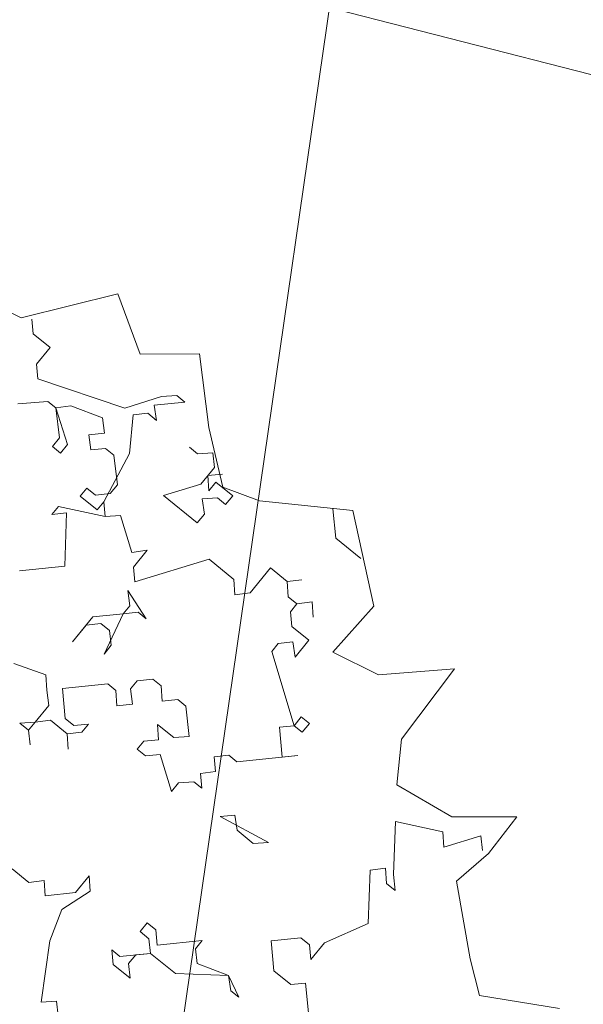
# Model space of a CAD drawing. Header units: millimetres. Extents: x 6487905018 to 6488192500, y 5882180700 to 5882375224.
# Tile 251 of 256: x 6488059408 to 6488059828, y 5882297000 to 5882297734. Entities that reach past the tile are written whole.
import ezdxf
from ezdxf.xclip import XClip

# ---------------------------------------------------------------- set-up
doc = ezdxf.new("R2010")
doc.units = ezdxf.units.MM
doc.header["$MEASUREMENT"] = 0
doc.header["$XCLIPFRAME"] = 2
doc.linetypes.add('L_0_09', pattern=[2500, 2000, -500])
doc.linetypes.add('Wipeout_Contour', pattern=[1000, 0, -1000])
for name, color, linetype, lineweight in [('drzewa_Nr_pióra__154', 94, 'Continuous', 5), ('Wymiarowanie_Nr_pióra__1', 7, 'Continuous', 0), ('Zamość 06.10._2_przewod_elektroenergetyczny___projektowany_lub_w_budowie__linia____ob__projektowany_Nr_pióra__1', 7, 'Continuous', 0), ('Zamość 06.10._2_przewod_elektroenergetyczny__linia__Nr_pióra__1', 7, 'Continuous', 0)]:
    doc.layers.add(name, color=color, linetype=linetype, lineweight=lineweight)
for name, color, linetype in [('Mapa cyfrowa', 7, 'Continuous'), ('Wymiarowanie', 7, 'Continuous'), ('Zamość 06.10._2_Mapa cyfrowa', 7, 'Continuous')]:
    doc.layers.add(name, color=color, linetype=linetype)
doc.styles.add('GENERATED_STYLE_2', font='txt')
doc.dimstyles.new('GENERATED_STYLE__3', dxfattribs={"dimtxt": 750, "dimasz": 570, "dimexe": 0.18, "dimexo": 0, "dimgap": 0.09, "dimtad": 1, "dimtih": 1, "dimtoh": 1, "dimlfac": 0.001, "dimzin": 0, "dimdsep": 46, "dimtxsty": 'GENERATED_STYLE_2', "dimblk": 'ARROWHEAD_11', "dimblk1": 'ARROWHEAD_11', "dimblk2": 'ARROWHEAD_11', "dimcen": 0.09, "dimclrd": 7, "dimclre": 7, "dimclrt": 7, "dimazin": 0, "dimtfac": 1, "dimtdec": 4, "dimtmove": 0, "dimatfit": 3, "dimfxl": 0, "dimtolj": 1, "dimtzin": 0, "dimarcsym": 0})

# ---------------------------------------------------------------- blocks, each defined once
blk = doc.blocks.new('Rysunek_1_2')
at = {"color": 254, "linetype": 'Wipeout_Contour', "lineweight": 0, "ltscale": 70061284114.24681}
blk.add_wipeout([(6487915525.867126, 5882181505.900702), (6488146644.289524, 5882181505.900702), (6488146644.289524, 5882373115.540435), (6488107628.768834, 5882373115.540435), (6488107628.768834, 5882320263.490532), (6488101226.436201, 5882320263.490532), (6488101226.436201, 5882373115.540435), (6487915525.867126, 5882373115.540435)], dxfattribs=at).dxf.layer = 'Zamość 06.10._2_Mapa cyfrowa'
at = {"layer": 'Zamość 06.10._2_przewod_elektroenergetyczny___projektowany_lub_w_budowie__linia____ob__projektowany_Nr_pióra__1', "linetype": 'L_0_09', "flags": 128}
blk.add_lwpolyline([(6488054460, 5882297950), (6488056220, 5882299210), (6488059670, 5882297960), (6488052560, 5882248750), (6488032030.000001, 5882244930), (6488029080, 5882261360), (6488026000, 5882260550)], dxfattribs=at)
at = {"layer": 'Zamość 06.10._2_przewod_elektroenergetyczny__linia__Nr_pióra__1', "linetype": 'Continuous', "flags": 128}
blk.add_lwpolyline([(6488054980.000001, 5882298910), (6488055180, 5882298890), (6488060430, 5882297540), (6488057790, 5882279980.000001), (6488053320.000001, 5882253790), (6488052630, 5882246510), (6488043490.000001, 5882243780), (6488042680, 5882243610), (6488042060, 5882243190.000001)], dxfattribs=at)
blk = doc.blocks.new('*D13', base_point=(6488045394.921593, 5882250647.102998))
at = {"layer": 'Wymiarowanie_Nr_pióra__1', "linetype": 'Continuous'}
for points in [[(6488050150, 5882301483.218829), (6488050138.58193, 5882301540.621344), (6488050106.066017, 5882301589.284846), (6488050057.402515, 5882301621.800758), (6488050000, 5882301633.218829), (6488049942.597486, 5882301621.800758), (6488049893.933983, 5882301589.284846), (6488049861.418071, 5882301540.621344), (6488049850, 5882301483.218829), (6488049861.418071, 5882301425.816314), (6488049893.933983, 5882301377.152812), (6488049942.597486, 5882301344.636899), (6488050000, 5882301333.218829), (6488050057.402515, 5882301344.636899), (6488050106.066017, 5882301377.152812), (6488050138.58193, 5882301425.816314)], [(6488100150, 5882301483.218829), (6488100138.58193, 5882301540.621344), (6488100106.066017, 5882301589.284846), (6488100057.402515, 5882301621.800758), (6488100000, 5882301633.218829), (6488099942.597486, 5882301621.800758), (6488099893.933983, 5882301589.284846), (6488099861.418071, 5882301540.621344), (6488099850, 5882301483.218829), (6488099861.418071, 5882301425.816314), (6488099893.933983, 5882301377.152812), (6488099942.597486, 5882301344.636899), (6488100000, 5882301333.218829), (6488100057.402515, 5882301344.636899), (6488100106.066017, 5882301377.152812), (6488100138.58193, 5882301425.816314)]]:
    blk.add_hatch(color=256, dxfattribs=at).paths.add_polyline_path(points)
for p, q in [((6488050000, 5882301633.218829), (6488050000, 5882302045.718829)), ((6488100000, 5882301633.218829), (6488100000, 5882302045.718829)), ((6488049700, 5882301483.218829), (6488049850, 5882301483.218829)), ((6488050150, 5882301483.218829), (6488099850, 5882301483.218829)), ((6488100150, 5882301483.218829), (6488100300, 5882301483.218829)), ((6488050000, 5882300920.718829), (6488050000, 5882301333.218829)), ((6488100000, 5882300920.718829), (6488100000, 5882301333.218829))]:
    blk.add_line(p, q, dxfattribs=at)
for centre in [(6488050000, 5882301483.218829), (6488100000, 5882301483.218829)]:
    blk.add_circle(centre, 150, dxfattribs=at)
at = {"layer": 'Wymiarowanie_Nr_pióra__1', "insert": (6488073721.141219, 5882301633.218829), "char_height": 750, "attachment_point": 7, "style": 'GENERATED_STYLE_2'}
blk.add_mtext('\\A1;{\\fArial|b1|i0|c238|p38;50,00}', dxfattribs=at)
blk = doc.blocks.new('ARROWHEAD_11')
at = {"color": 0, "linetype": 'Continuous', "lineweight": 0}
blk.add_line((0, 0), (-1, 0), dxfattribs=at)
at = {"color": 0, "linetype": 'Continuous', "lineweight": 0, "const_width": 0.25, "flags": 128}
blk.add_lwpolyline([(-0.125, 0, 1), (0.125, 0, 1)], format="xyb", close=True, dxfattribs=at)

msp = doc.modelspace()

# ---------------------------------------------------------------- block references
at = {"layer": 'Mapa cyfrowa', "color": 22, "linetype": 'Continuous', "lineweight": 5}
ref = msp.add_blockref('Rysunek_1_2', (0, 0), dxfattribs=at)
XClip(ref).set_block_clipping_path([(6487915525.8671264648, 5882181505.9007024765), (6488146644.2895231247, 5882181505.9007024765), (6488146644.2895231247, 5882373115.5404348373), (6488107628.7688331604, 5882373115.5404348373), (6488107628.7688331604, 5882320263.4905319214), (6488101226.4362001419, 5882320263.4905319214), (6488101226.4362001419, 5882373115.5404348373), (6487915525.8671264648, 5882373115.5404348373)])

# ---------------------------------------------------------------- next in the draw order: linework, layer by layer
at = {"layer": 'drzewa_Nr_pióra__154', "linetype": 'Continuous'}
for p, q in [((6488059354.300715, 5882297539.516111), (6488059408.940555, 5882297512.196193)), ((6488059408.940555, 5882297512.196193), (6488059481.150517, 5882297530.017443)), ((6488059481.150517, 5882297530.017443), (6488059497.730292, 5882297484.876273)), ((6488059416.924082, 5882297511.120866), (6488059418.054635, 5882297500.176787)), ((6488059418.054635, 5882297500.176787), (6488059430.593676, 5882297489.985818)), ((6488059430.593676, 5882297489.985818), (6488059420.402706, 5882297477.446777)), ((6488059497.730292, 5882297484.876273), (6488059541.792603, 5882297485.221727)), ((6488059541.792603, 5882297485.221727), (6488059548.955142, 5882297430.236434)), ((6488059420.402706, 5882297477.446777), (6488059421.533259, 5882297466.502699)), ((6488059421.533259, 5882297466.502699), (6488059486.322745, 5882297444.692622)), ((6488059428.788095, 5882297449.810005), (6488059406.435528, 5882297447.926342)), ((6488059434.82541, 5882297444.903242), (6488059428.788095, 5882297449.810005)), ((6488059486.322745, 5882297444.692622), (6488059513.495109, 5882297453.455454)), ((6488059530.940912, 5882297449.301801), (6488059508.210902, 5882297446.953729)), ((6488059513.495109, 5882297453.455454), (6488059524.903596, 5882297454.208563)), ((6488059524.903596, 5882297454.208563), (6488059530.940912, 5882297449.301801)), ((6488059446.146932, 5882297446.498204), (6488059434.82541, 5882297444.903242)), ((6488059434.82541, 5882297444.903242), (6488059443.588241, 5882297417.730879)), ((6488059437.550925, 5882297422.637642), (6488059434.82541, 5882297444.903242)), ((6488059469.630052, 5882297437.437788), (6488059446.146932, 5882297446.498204)), ((6488059503.304139, 5882297440.916413), (6488059492.360061, 5882297439.78586)), ((6488059509.805864, 5882297435.632207), (6488059503.304139, 5882297440.916413)), ((6488059508.210902, 5882297446.953729), (6488059509.805864, 5882297435.632207)), ((6488059471.225013, 5882297426.116266), (6488059469.630052, 5882297437.437788)), ((6488059492.360061, 5882297439.78586), (6488059489.80137, 5882297411.018535)), ((6488059459.439082, 5882297424.898747), (6488059471.225013, 5882297426.116266)), ((6488059548.955142, 5882297430.236434), (6488059559.200111, 5882297385.841565)), ((6488059432.266719, 5882297416.135917), (6488059437.550925, 5882297422.637642)), ((6488059461.034044, 5882297413.577226), (6488059459.439082, 5882297424.898747)), ((6488059438.304034, 5882297411.229154), (6488059432.266719, 5882297416.135917)), ((6488059443.588241, 5882297417.730879), (6488059438.304034, 5882297411.229154)), ((6488059471.978123, 5882297414.707779), (6488059461.034044, 5882297413.577226)), ((6488059478.015439, 5882297409.801016), (6488059471.978123, 5882297414.707779)), ((6488059540.456853, 5882297410.720949), (6488059534.419537, 5882297415.627712)), ((6488059551.86534, 5882297411.474059), (6488059540.456853, 5882297410.720949)), ((6488059552.995893, 5882297400.529981), (6488059551.86534, 5882297411.474059)), ((6488059489.80137, 5882297411.018535), (6488059470.549985, 5882297374.996374)), ((6488059480.740953, 5882297387.535415), (6488059478.015439, 5882297409.801016)), ((6488059542.804924, 5882297387.99094), (6488059552.995893, 5882297400.529981)), ((6488059559.033209, 5882297395.623218), (6488059548.08913, 5882297394.492664)), ((6488059548.08913, 5882297394.492664), (6488059548.84224, 5882297383.084177)), ((6488059548.84224, 5882297383.084177), (6488059554.126446, 5882297389.585901)), ((6488059554.126446, 5882297389.585901), (6488059566.665486, 5882297379.394933)), ((6488059453.104181, 5882297379.150027), (6488059458.010944, 5882297385.187344)), ((6488059458.010944, 5882297385.187344), (6488059464.512669, 5882297379.903137)), ((6488059475.456748, 5882297381.03369), (6488059480.740953, 5882297387.535415)), ((6488059515.168152, 5882297379.605552), (6488059542.804924, 5882297387.99094)), ((6488059559.200111, 5882297385.841565), (6488059586.520031, 5882297375.596595)), ((6488059465.643222, 5882297368.959059), (6488059453.104181, 5882297379.150027)), ((6488059464.512669, 5882297379.903137), (6488059475.456748, 5882297381.03369)), ((6488059470.549985, 5882297374.996374), (6488059465.643222, 5882297368.959059)), ((6488059471.680538, 5882297364.052296), (6488059470.549985, 5882297374.996374)), ((6488059470.549985, 5882297374.996374), (6488059471.680538, 5882297364.052296)), ((6488059540.246233, 5882297359.223614), (6488059515.168152, 5882297379.605552)), ((6488059555.343965, 5882297377.799971), (6488059543.935477, 5882297377.046861)), ((6488059543.935477, 5882297377.046861), (6488059545.530439, 5882297365.725339)), ((6488059561.381281, 5882297372.893208), (6488059555.343965, 5882297377.799971)), ((6488059566.665486, 5882297379.394933), (6488059561.381281, 5882297372.893208)), ((6488059586.520031, 5882297375.596595), (6488059656.172133, 5882297368.354361)), ((6488059431.969133, 5882297365.480433), (6488059436.875896, 5882297371.51775)), ((6488059436.875896, 5882297371.51775), (6488059471.680538, 5882297364.052296)), ((6488059643.529604, 5882297347.771331), (6488059641.268497, 5882297369.659489)), ((6488059656.172133, 5882297368.354361), (6488059671.894779, 5882297297.051826)), ((6488059442.913213, 5882297366.610987), (6488059431.969133, 5882297365.480433)), ((6488059441.485074, 5882297326.899583), (6488059442.913213, 5882297366.610987)), ((6488059471.680538, 5882297364.052296), (6488059483.089025, 5882297364.805406)), ((6488059483.089025, 5882297364.805406), (6488059491.474413, 5882297337.168633)), ((6488059545.530439, 5882297365.725339), (6488059540.246233, 5882297359.223614)), ((6488059662.105961, 5882297332.673599), (6488059643.529604, 5882297347.771331)), ((6488059491.474413, 5882297337.168633), (6488059502.795935, 5882297338.763595)), ((6488059502.795935, 5882297338.763595), (6488059492.604966, 5882297326.224554)), ((6488059493.735519, 5882297315.280476), (6488059549.009064, 5882297332.05125)), ((6488059549.009064, 5882297332.05125), (6488059567.585421, 5882297316.953519)), ((6488059407.810986, 5882297323.420959), (6488059441.485074, 5882297326.899583)), ((6488059492.604966, 5882297326.224554), (6488059493.735519, 5882297315.280476)), ((6488059579.660052, 5882297307.139994), (6488059594.757784, 5882297325.71635)), ((6488059594.757784, 5882297325.71635), (6488059607.296824, 5882297315.525381)), ((6488059567.585421, 5882297316.953519), (6488059568.33853, 5882297305.545032)), ((6488059607.296824, 5882297315.525381), (6488059618.240903, 5882297316.655933)), ((6488059618.240903, 5882297316.655933), (6488059607.296824, 5882297315.525381)), ((6488059490.046275, 5882297297.457229), (6488059488.451313, 5882297308.77875)), ((6488059488.451313, 5882297308.77875), (6488059502.120907, 5882297287.643703)), ((6488059607.296824, 5882297315.525381), (6488059608.049934, 5882297304.116893)), ((6488059568.33853, 5882297305.545032), (6488059579.660052, 5882297307.139994)), ((6488059608.049934, 5882297304.116893), (6488059614.551659, 5882297298.832687)), ((6488059485.139512, 5882297291.419913), (6488059490.046275, 5882297297.457229)), ((6488059614.551659, 5882297298.832687), (6488059609.644897, 5882297292.795371)), ((6488059614.551659, 5882297298.832687), (6488059625.873181, 5882297300.427649)), ((6488059625.873181, 5882297300.427649), (6488059614.551659, 5882297298.832687)), ((6488059625.873181, 5882297300.427649), (6488059626.62629, 5882297289.019161)), ((6488059626.62629, 5882297289.019161), (6488059625.873181, 5882297300.427649)), ((6488059671.894779, 5882297297.051826), (6488059641.15987, 5882297262.901927)), ((6488059447.31177, 5882297270.495485), (6488059462.409502, 5882297289.071841)), ((6488059462.409502, 5882297289.071841), (6488059485.139512, 5882297291.419913)), ((6488059485.139512, 5882297291.419913), (6488059470.794889, 5882297261.435069)), ((6488059496.083591, 5882297292.550466), (6488059485.139512, 5882297291.419913)), ((6488059502.120907, 5882297287.643703), (6488059496.083591, 5882297292.550466)), ((6488059609.644897, 5882297292.795371), (6488059610.775449, 5882297281.851293)), ((6488059457.50274, 5882297283.034526), (6488059447.31177, 5882297270.495485)), ((6488059468.446818, 5882297284.165078), (6488059457.50274, 5882297283.034526)), ((6488059474.948543, 5882297278.880873), (6488059468.446818, 5882297284.165078)), ((6488059610.775449, 5882297281.851293), (6488059623.314489, 5882297271.660323)), ((6488059476.079096, 5882297267.936793), (6488059474.948543, 5882297278.880873)), ((6488059470.794889, 5882297261.435069), (6488059476.079096, 5882297267.936793)), ((6488059600.58448, 5882297269.312252), (6488059595.677717, 5882297263.274936)), ((6488059611.528559, 5882297270.442805), (6488059600.58448, 5882297269.312252)), ((6488059613.123521, 5882297259.121283), (6488059611.528559, 5882297270.442805)), ((6488059623.314489, 5882297271.660323), (6488059613.123521, 5882297259.121283)), ((6488059595.677717, 5882297263.274936), (6488059612.448492, 5882297208.001391)), ((6488059641.15987, 5882297262.901927), (6488059675.30977, 5882297245.826978)), ((6488059427.307276, 5882297245.881812), (6488059403.446713, 5882297254.477819)), ((6488059675.30977, 5882297245.826978), (6488059731.981436, 5882297250.411513)), ((6488059731.981436, 5882297250.411513), (6488059692.384719, 5882297198.017118)), ((6488059428.060386, 5882297234.473325), (6488059427.307276, 5882297245.881812)), ((6488059507.194493, 5882297242.648093), (6488059495.408563, 5882297241.430574)), ((6488059513.231809, 5882297237.74133), (6488059507.194493, 5882297242.648093)), ((6488059473.520405, 5882297239.169468), (6488059439.846316, 5882297235.690844)), ((6488059439.846316, 5882297235.690844), (6488059441.72998, 5882297213.338277)), ((6488059479.55772, 5882297234.262706), (6488059473.520405, 5882297239.169468)), ((6488059495.408563, 5882297241.430574), (6488059490.5018, 5882297235.393258)), ((6488059490.5018, 5882297235.393258), (6488059492.096762, 5882297224.071736)), ((6488059513.984919, 5882297226.332843), (6488059513.231809, 5882297237.74133)), ((6488059429.655348, 5882297223.151803), (6488059428.060386, 5882297234.473325)), ((6488059480.31083, 5882297222.854218), (6488059479.55772, 5882297234.262706)), ((6488059419.464378, 5882297210.612762), (6488059429.655348, 5882297223.151803)), ((6488059492.096762, 5882297224.071736), (6488059480.31083, 5882297222.854218)), ((6488059525.770849, 5882297227.550361), (6488059513.984919, 5882297226.332843)), ((6488059531.808166, 5882297222.643599), (6488059525.770849, 5882297227.550361)), ((6488059534.156237, 5882297199.913589), (6488059531.808166, 5882297222.643599)), ((6488059441.72998, 5882297213.338277), (6488059448.231704, 5882297208.054071)), ((6488059612.448492, 5882297208.001391), (6488059617.732698, 5882297214.503116)), ((6488059617.732698, 5882297214.503116), (6488059623.770015, 5882297209.596353)), ((6488059408.055891, 5882297209.859653), (6488059419.464378, 5882297210.612762)), ((6488059414.557615, 5882297204.575446), (6488059408.055891, 5882297209.859653)), ((6488059419.464378, 5882297210.612762), (6488059414.557615, 5882297204.575446)), ((6488059430.7859, 5882297212.207725), (6488059419.464378, 5882297210.612762)), ((6488059443.324942, 5882297202.016755), (6488059430.7859, 5882297212.207725)), ((6488059448.231704, 5882297208.054071), (6488059459.175783, 5882297209.184624)), ((6488059459.175783, 5882297209.184624), (6488059454.26902, 5882297203.147308)), ((6488059511.426228, 5882297197.565517), (6488059510.673118, 5882297208.974005)), ((6488059510.673118, 5882297208.974005), (6488059522.747749, 5882297199.160479)), ((6488059612.448492, 5882297208.001391), (6488059601.504414, 5882297206.870838)), ((6488059601.504414, 5882297206.870838), (6488059603.388077, 5882297184.518271)), ((6488059618.485808, 5882297203.094628), (6488059612.448492, 5882297208.001391)), ((6488059623.770015, 5882297209.596353), (6488059618.485808, 5882297203.094628)), ((6488059414.557615, 5882297204.575446), (6488059415.688169, 5882297193.631368)), ((6488059415.688169, 5882297193.631368), (6488059414.557615, 5882297204.575446)), ((6488059454.26902, 5882297203.147308), (6488059443.324942, 5882297202.016755)), ((6488059443.324942, 5882297202.016755), (6488059444.078051, 5882297190.608268)), ((6488059444.078051, 5882297190.608268), (6488059443.324942, 5882297202.016755)), ((6488059522.747749, 5882297199.160479), (6488059534.156237, 5882297199.913589)), ((6488059495.575386, 5882297190.397648), (6488059500.482149, 5882297196.434964)), ((6488059500.482149, 5882297196.434964), (6488059511.426228, 5882297197.565517)), ((6488059692.384719, 5882297198.017118), (6488059688.969729, 5882297163.867219)), ((6488059501.612701, 5882297185.490886), (6488059495.575386, 5882297190.397648)), ((6488059512.556781, 5882297186.621438), (6488059501.612701, 5882297185.490886)), ((6488059520.942168, 5882297158.984666), (6488059512.556781, 5882297186.621438)), ((6488059563.676672, 5882297185.94641), (6488059552.732594, 5882297184.815857)), ((6488059552.732594, 5882297184.815857), (6488059553.863147, 5882297173.871778)), ((6488059569.713988, 5882297181.039647), (6488059563.676672, 5882297185.94641)), ((6488059615.174007, 5882297185.73579), (6488059569.713988, 5882297181.039647)), ((6488059603.388077, 5882297184.518271), (6488059615.174007, 5882297185.73579)), ((6488059553.863147, 5882297173.871778), (6488059542.541625, 5882297172.276816)), ((6488059542.541625, 5882297172.276816), (6488059543.672177, 5882297161.332738)), ((6488059526.226375, 5882297165.486391), (6488059520.942168, 5882297158.984666)), ((6488059537.634862, 5882297166.2395), (6488059526.226375, 5882297165.486391)), ((6488059543.672177, 5882297161.332738), (6488059537.634862, 5882297166.2395)), ((6488059688.969729, 5882297163.867219), (6488059729.949608, 5882297139.962289)), ((6488059568.28585, 5882297141.328243), (6488059557.341771, 5882297140.19769)), ((6488059557.341771, 5882297140.19769), (6488059593.363932, 5882297120.946305)), ((6488059569.880812, 5882297130.006721), (6488059568.28585, 5882297141.328243)), ((6488059729.949608, 5882297139.962289), (6488059778.284341, 5882297140.084095)), ((6488059778.284341, 5882297140.084095), (6488059757.269527, 5882297112.64237)), ((6488059687.884471, 5882297136.666386), (6488059686.456333, 5882297096.954981)), ((6488059723.153522, 5882297128.823488), (6488059687.884471, 5882297136.666386)), ((6488059581.955443, 5882297120.193195), (6488059569.880812, 5882297130.006721)), ((6488059723.906631, 5882297117.415), (6488059723.153522, 5882297128.823488)), ((6488059751.543404, 5882297125.800387), (6488059723.906631, 5882297117.415)), ((6488059752.673957, 5882297114.856309), (6488059751.543404, 5882297125.800387)), ((6488059593.363932, 5882297120.946305), (6488059581.955443, 5882297120.193195)), ((6488059757.269527, 5882297112.64237), (6488059733.364598, 5882297092.152431)), ((6488059402.26348, 5882297101.20511), (6488059414.802521, 5882297091.014141)), ((6488059449.607162, 5882297083.548687), (6488059459.798131, 5882297096.087728)), ((6488059459.798131, 5882297096.087728), (6488059460.551241, 5882297084.67924)), ((6488059669.097495, 5882297100.266782), (6488059667.669357, 5882297060.555378)), ((6488059680.419017, 5882297101.861744), (6488059669.097495, 5882297100.266782)), ((6488059681.172127, 5882297090.453257), (6488059680.419017, 5882297101.861744)), ((6488059686.456333, 5882297096.954981), (6488059687.673852, 5882297085.16905)), ((6488059414.802521, 5882297091.014141), (6488059426.124043, 5882297092.609103)), ((6488059426.124043, 5882297092.609103), (6488059426.877152, 5882297081.200615)), ((6488059687.673852, 5882297085.16905), (6488059681.172127, 5882297090.453257)), ((6488059733.364598, 5882297092.152431), (6488059743.609568, 5882297034.097601)), ((6488059426.877152, 5882297081.200615), (6488059449.607162, 5882297083.548687)), ((6488059460.551241, 5882297084.67924), (6488059439.416193, 5882297071.009646)), ((6488059439.416193, 5882297071.009646), (6488059430.355777, 5882297047.526527)), ((6488059497.703954, 5882297054.483776), (6488059502.98816, 5882297060.985501)), ((6488059502.98816, 5882297060.985501), (6488059509.489884, 5882297055.701295)), ((6488059667.669357, 5882297060.555378), (6488059635.125822, 5882297046.132674)), ((6488059504.205679, 5882297049.199571), (6488059497.703954, 5882297054.483776)), ((6488059509.489884, 5882297055.701295), (6488059510.242994, 5882297044.292808)), ((6488059430.355777, 5882297047.526527), (6488059424.020876, 5882297001.777807)), ((6488059505.336231, 5882297038.255491), (6488059504.205679, 5882297049.199571)), ((6488059510.242994, 5882297044.292808), (6488059543.917083, 5882297047.771432)), ((6488059543.917083, 5882297047.771432), (6488059539.01032, 5882297041.734117)), ((6488059617.302575, 5882297049.821918), (6488059595.414418, 5882297047.560813)), ((6488059595.414418, 5882297047.560813), (6488059597.29808, 5882297025.208246)), ((6488059623.8043, 5882297044.537712), (6488059617.302575, 5882297049.821918)), ((6488059624.934853, 5882297033.593634), (6488059623.8043, 5882297044.537712)), ((6488059635.125822, 5882297046.132674), (6488059624.934853, 5882297033.593634)), ((6488059477.699459, 5882297029.870104), (6488059476.568906, 5882297040.814182)), ((6488059476.568906, 5882297040.814182), (6488059482.606222, 5882297035.90742)), ((6488059482.606222, 5882297035.90742), (6488059505.336231, 5882297038.255491)), ((6488059494.392153, 5882297037.124939), (6488059489.107946, 5882297030.623214)), ((6488059505.336231, 5882297038.255491), (6488059494.392153, 5882297037.124939)), ((6488059523.912588, 5882297023.15776), (6488059505.336231, 5882297038.255491)), ((6488059539.01032, 5882297041.734117), (6488059540.140873, 5882297030.790037)), ((6488059490.2385, 5882297019.679135), (6488059477.699459, 5882297029.870104)), ((6488059489.107946, 5882297030.623214), (6488059490.2385, 5882297019.679135)), ((6488059540.140873, 5882297030.790037), (6488059563.623992, 5882297021.729622)), ((6488059743.609568, 5882297034.097601), (6488059750.439548, 5882297006.777681)), ((6488059563.623992, 5882297021.729622), (6488059523.912588, 5882297023.15776)), ((6488059597.29808, 5882297025.208246), (6488059609.837121, 5882297015.017278)), ((6488059563.623992, 5882297021.729622), (6488059571.25627, 5882297005.501337)), ((6488059565.218954, 5882297010.408099), (6488059563.623992, 5882297021.729622)), ((6488059609.837121, 5882297015.017278), (6488059620.781199, 5882297016.14783)), ((6488059620.781199, 5882297016.14783), (6488059624.259825, 5882296982.473742)), ((6488059571.25627, 5882297005.501337), (6488059565.218954, 5882297010.408099)), ((6488059424.020876, 5882297001.777807), (6488059435.429364, 5882297002.530917)), ((6488059435.429364, 5882297002.530917), (6488059436.559916, 5882296991.586838)), ((6488059750.439548, 5882297006.777681), (6488059810.137048, 5882296997.148856))]:
    msp.add_line(p, q, dxfattribs=at)

# ---------------------------------------------------------------- next in the draw order: dimensions: what is measured, and where the dimension line sits
at = {"layer": 'Wymiarowanie', "linetype": 'Continuous'}
dim = msp.add_linear_dim(base=(6488100000, 5882301483.218829), p1=(6488050000, 5882297122.372494), p2=(6488100000, 5882297122.372494), dimstyle='GENERATED_STYLE__3', dxfattribs=at)
dim.commit()
dim.dimension.update_dxf_attribs({"geometry": '*D13', "text_midpoint": (6488075003.427469, 5882302008.218829), "dimtype": 160})

doc.saveas('drawing.dxf')
